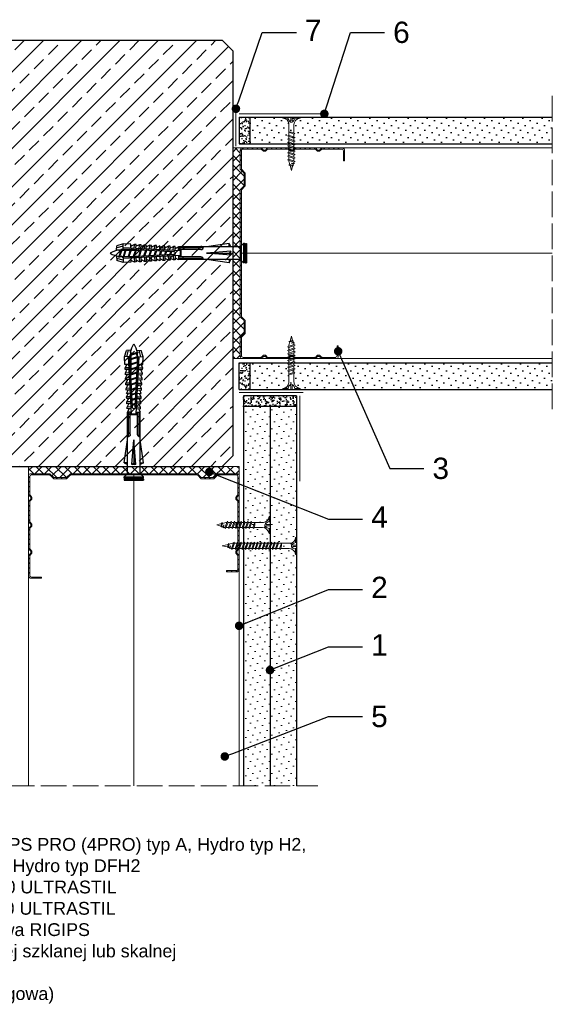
# Model space of a CAD drawing. Header units: millimetres. Extents: x 1245 to 3300, y 237 to 1534.
# Tile 16 of 16: x 3050 to 3300, y 1072 to 1534. Entities that reach past the tile are written whole.
import ezdxf
from ezdxf import colors
from ezdxf.entities.mleader import LeaderData, LeaderLine
from ezdxf.math import Vec2, Vec3

# ---------------------------------------------------------------- set-up
doc = ezdxf.new("R2010")
doc.units = ezdxf.units.MM
doc.linetypes.add('ACAD_ISO02W100', pattern=[15, 12, -3])
for name, color, linetype, lineweight in [('_ISOVER WELNA', 7, 'BATTING', 9), ('_RIGIPS AKCESORIA', 7, 'Continuous', 18), ('_RIGIPS G-K', 7, 'Continuous', 25), ('_RIGIPS PROFIL', 7, 'Continuous', 18), ('KRESKOWANIE', 7, 'Continuous', 9), ('OPISY', 7, 'Continuous', 9), ('PRZERYWANA', 7, 'ACAD_ISO02W100', 9)]:
    doc.layers.add(name, color=color, linetype=linetype, lineweight=lineweight)
doc.styles.get("Standard").update_dxf_attribs({"font": 'arial.ttf'})
doc.linetypes.add('BATTING', pattern='A,0.00254,-2.54,[134,ltypeshp.shx,S=2.54,R=0,X=-2.54,Y=0],-5.08,[134,ltypeshp.shx,S=2.54,R=180,X=2.54,Y=0],-2.54', length=10.16254)
pattern_1 = [(315, (5145.5577, 600), (-1.122532, -3.367596), [0, -3.175])]

# ---------------------------------------------------------------- blocks, each defined once
blk = doc.blocks.new('TN 25')
at = {"layer": '_RIGIPS AKCESORIA'}
for p, q in [((0, -0.84), (0, 7.16)), ((0, 7.16), (0.46, 7.16)), ((0.46, 4.78), (0, 4.78)), ((0.46, 7.16), (0.46, 4.78)), ((8.47, 4.46), (8.79, 5)), ((8.79, 5), (9.93, 2.01)), ((10.1, 4.46), (10.41, 5)), ((10.41, 5), (11.56, 2.01)), ((11.67, 4.46), (11.99, 5)), ((11.99, 5), (13.14, 2.01)), ((13.21, 4.46), (13.52, 5)), ((13.52, 5), (14.67, 2.01)), ((14.8, 4.46), (15.12, 5)), ((15.12, 5), (16.26, 2.01)), ((16.42, 4.46), (16.73, 5)), ((16.73, 5), (17.88, 2.01)), ((17.99, 4.46), (18.31, 5)), ((18.31, 5), (19.45, 2.01)), ((19.68, 4.46), (20, 5)), ((20, 5), (21.14, 2.01)), ((0, 3.5), (1.77, 3.5)), ((0, 2.83), (1.77, 2.83)), ((0.46, 1.64), (0, 1.64)), ((0.46, -0.84), (0.46, 1.64)), ((1.77, 3.5), (1.77, 4.2)), ((1.77, 2.83), (1.77, 2.18)), ((3.02, 4.46), (8.47, 4.46)), ((7.49, 2.01), (3.55, 2.01)), ((7.12, 4.46), (7.12, 3.18)), ((8.03, 2.01), (7.12, 4.46)), ((7.12, 3.18), (7.65, 1.53)), ((7.65, 1.53), (8.03, 2.01)), ((9.41, 2.01), (8.03, 2.01)), ((9.61, 1.51), (8.47, 4.46)), ((9, 4.46), (10.1, 4.46)), ((9.93, 2.01), (9.61, 1.51)), ((11.04, 2.01), (9.93, 2.01)), ((11.23, 1.51), (10.1, 4.46)), ((10.62, 4.46), (11.67, 4.46)), ((11.56, 2.01), (11.23, 1.51)), ((12.61, 2.01), (11.56, 2.01)), ((12.81, 1.51), (11.67, 4.46)), ((12.2, 4.46), (13.21, 4.46)), ((13.14, 2.01), (12.81, 1.51)), ((14.15, 2.01), (13.14, 2.01)), ((14.34, 1.51), (13.21, 4.46)), ((13.73, 4.46), (14.8, 4.46)), ((14.67, 2.01), (14.34, 1.51)), ((15.74, 2.01), (14.67, 2.01)), ((15.94, 1.51), (14.8, 4.46)), ((15.33, 4.46), (16.42, 4.46)), ((16.26, 2.01), (15.94, 1.51)), ((17.36, 2.01), (16.26, 2.01)), ((17.55, 1.51), (16.42, 4.46)), ((16.94, 4.46), (17.99, 4.46)), ((17.88, 2.01), (17.55, 1.51)), ((18.93, 2.01), (17.88, 2.01)), ((19.13, 1.51), (17.99, 4.46)), ((18.52, 4.46), (19.68, 4.46)), ((19.45, 2.01), (19.13, 1.51)), ((19.45, 2.01), (20.62, 2.01)), ((20.82, 1.51), (19.68, 4.46)), ((20.21, 4.46), (20.7, 4.46)), ((20.7, 4.46), (22.28, 3.98)), ((21.14, 2.01), (20.82, 1.51)), ((21.14, 2.01), (21.81, 2.12)), ((21.85, 1.83), (21.67, 3.28)), ((21.67, 3.28), (22.14, 2.4)), ((22.14, 2.4), (21.85, 1.83)), ((22.7, 2.36), (22.14, 2.4)), ((22.28, 3.98), (22.56, 4.37)), ((22.7, 2.36), (22.28, 3.98)), ((22.56, 4.37), (23.03, 2.71)), ((23.03, 2.71), (22.7, 2.36)), ((22.71, 3.85), (25, 3.24)), ((25, 3.24), (23.03, 2.71)), ((0, -0.84), (0.46, -0.84))]:
    blk.add_line(p, q, dxfattribs=at)
for centre, major_axis, ratio, start_param, end_param in [((3.09, 7.67), (0.17, 3.2), 0.826134, 1.773653, 3.180586), ((-0.04, 0.9), (0, 3.93), 0.848176, -0.720942, -0.151112), ((3.37, -1.57), (0.28, 3.57), 0.832181, 0.035984, 1.430787), ((-2.73, 15.91), (0, 14.76), 0.848176, 3.399396, 3.475072), ((0.59, 4.62), (0, 2.81), 0.848176, 3.475072, 3.862535), ((1.66, 3.18), (0, 0.895), 0.848176, -1.552777, -0.720942), ((1.66, 3.18), (0, 0.895), 0.848176, 3.862535, 4.730408)]:
    blk.add_ellipse(centre, major_axis=major_axis, ratio=ratio, start_param=start_param, end_param=end_param, dxfattribs=at)
blk = doc.blocks.new('CW 100 ULTRASTIL')
h = blk.add_hatch()
h.set_pattern_fill('ANSI31', color=256, scale=0.5, style=0)
h.paths.add_polyline_path([(179.46, 109.85, -0.198912), (179.6, 110.2), (181.11, 111.71, 0.198912), (181.26, 112.06), (181.26, 117.65, 0.198912), (181.11, 118), (179.6, 119.51, -0.198912), (179.46, 119.86), (179.46, 128.31, -0.414214), (180.26, 129.11), (188.58, 129.11, -0.198912), (188.93, 128.96), (189.64, 128.25, 0.198912), (189.99, 128.11), (190.58, 128.11, 0.198912), (190.93, 128.25), (191.64, 128.96, -0.198912), (191.99, 129.11), (201.28, 129.11, -0.198912), (201.63, 128.96), (202.34, 128.25, 0.198912), (202.69, 128.11), (203.28, 128.11, 0.198912), (203.63, 128.25), (204.34, 128.96, -0.198912), (204.69, 129.11), (213.98, 129.11, -0.198912), (214.33, 128.96), (215.04, 128.25, 0.198912), (215.39, 128.11), (215.98, 128.11, 0.198912), (216.33, 128.25), (217.04, 128.96, -0.198912), (217.39, 129.11), (226.56, 129.11, -0.414214), (227.36, 128.31), (227.36, 123.66), (227.91, 123.66), (227.91, 128.86, 0.414214), (227.11, 129.66), (217.39, 129.66, 0.198912), (217.04, 129.51), (216.33, 128.8, -0.198912), (215.98, 128.66), (215.39, 128.66, -0.198912), (215.04, 128.8), (214.33, 129.51, 0.198912), (213.98, 129.66), (204.69, 129.66, 0.198912), (204.34, 129.51), (203.63, 128.8, -0.198912), (203.28, 128.66), (202.69, 128.66, -0.198912), (202.34, 128.8), (201.63, 129.51, 0.198912), (201.28, 129.66), (191.99, 129.66, 0.198912), (191.64, 129.51), (190.93, 128.8, -0.198912), (190.58, 128.66), (189.99, 128.66, -0.198912), (189.64, 128.8), (188.93, 129.51, 0.198912), (188.58, 129.66), (179.71, 129.66, 0.414214), (178.91, 128.86), (178.91, 119.86, 0.198912), (179.05, 119.51), (180.56, 118, -0.198912), (180.71, 117.65), (180.71, 112.06, -0.198912), (180.56, 111.71), (179.05, 110.2, 0.198912), (178.91, 109.85), (178.91, 50.66, 0.198912), (179.05, 50.31), (180.56, 48.8, -0.198912), (180.71, 48.45), (180.71, 42.86, -0.198912), (180.56, 42.51), (179.05, 41, 0.198912), (178.91, 40.65), (178.91, 31.66, 0.414214), (179.71, 30.86), (188.58, 30.86, 0.198912), (188.93, 31), (189.64, 31.71, -0.198912), (189.99, 31.86), (190.58, 31.86, -0.198912), (190.93, 31.71), (191.64, 31, 0.198912), (191.99, 30.86), (201.28, 30.86, 0.198912), (201.63, 31), (202.34, 31.71, -0.198912), (202.69, 31.86), (203.28, 31.86, -0.198912), (203.63, 31.71), (204.34, 31, 0.198912), (204.69, 30.86), (213.98, 30.86, 0.198912), (214.33, 31), (215.04, 31.71, -0.198912), (215.39, 31.86), (215.98, 31.86, -0.198912), (216.33, 31.71), (217.04, 31, 0.198912), (217.39, 30.86), (224.11, 30.86, 0.414214), (224.91, 31.66), (224.91, 36.86), (224.36, 36.86), (224.36, 32.21, -0.414214), (223.56, 31.41), (217.39, 31.41, -0.198912), (217.04, 31.55), (216.33, 32.26, 0.198912), (215.98, 32.41), (215.39, 32.41, 0.198912), (215.04, 32.26), (214.33, 31.55, -0.198912), (213.98, 31.41), (204.69, 31.41, -0.198912), (204.34, 31.55), (203.63, 32.26, 0.198912), (203.28, 32.41), (202.69, 32.41, 0.198912), (202.34, 32.26), (201.63, 31.55, -0.198912), (201.28, 31.41), (191.99, 31.41, -0.198912), (191.64, 31.55), (190.93, 32.26, 0.198912), (190.58, 32.41), (189.99, 32.41, 0.198912), (189.64, 32.26), (188.93, 31.55, -0.198912), (188.58, 31.41), (180.26, 31.41, -0.414214), (179.46, 32.21), (179.46, 40.65, -0.198912), (179.6, 41), (181.11, 42.51, 0.198912), (181.26, 42.86), (181.26, 48.45, 0.198912), (181.11, 48.8), (179.6, 50.31, -0.198912), (179.46, 50.66)])
at = {"layer": '_RIGIPS PROFIL'}
for p, q in [((188.58, 129.66), (179.71, 129.66)), ((188.93, 129.51), (189.64, 128.8)), ((191.64, 129.51), (190.93, 128.8)), ((201.28, 129.66), (191.99, 129.66)), ((201.63, 129.51), (202.34, 128.8)), ((204.34, 129.51), (203.63, 128.8)), ((204.69, 129.66), (213.98, 129.66)), ((214.33, 129.51), (215.04, 128.8)), ((217.04, 129.51), (216.33, 128.8)), ((227.11, 129.66), (217.39, 129.66)), ((178.91, 128.86), (178.91, 119.86)), ((179.46, 128.31), (179.46, 119.86)), ((188.58, 129.11), (180.26, 129.11)), ((188.93, 128.96), (189.64, 128.25)), ((190.58, 128.66), (189.99, 128.66)), ((190.58, 128.11), (189.99, 128.11)), ((191.64, 128.96), (190.93, 128.25)), ((201.28, 129.11), (191.99, 129.11)), ((201.63, 128.96), (202.34, 128.25)), ((203.28, 128.66), (202.69, 128.66)), ((203.28, 128.11), (202.69, 128.11)), ((204.34, 128.96), (203.63, 128.25)), ((204.69, 129.11), (213.98, 129.11)), ((214.33, 128.96), (215.04, 128.25)), ((215.98, 128.66), (215.39, 128.66)), ((215.98, 128.11), (215.39, 128.11)), ((217.04, 128.96), (216.33, 128.25)), ((226.56, 129.11), (217.39, 129.11)), ((227.36, 123.66), (227.36, 128.31)), ((227.91, 123.66), (227.91, 128.86)), ((227.36, 123.66), (227.91, 123.66)), ((180.56, 118), (179.05, 119.51)), ((181.11, 118), (179.6, 119.51)), ((180.71, 117.65), (180.71, 112.06)), ((181.26, 117.65), (181.26, 112.06)), ((180.56, 111.71), (179.05, 110.2)), ((181.11, 111.71), (179.6, 110.2)), ((178.91, 109.85), (178.91, 50.66)), ((179.46, 109.85), (179.46, 50.66)), ((180.56, 48.8), (179.05, 50.31)), ((181.11, 48.8), (179.6, 50.31)), ((180.71, 42.86), (180.71, 48.45)), ((181.26, 42.86), (181.26, 48.45)), ((180.56, 42.51), (179.05, 41)), ((181.11, 42.51), (179.6, 41)), ((178.91, 31.66), (178.91, 40.65)), ((179.46, 32.21), (179.46, 40.65)), ((190.58, 32.41), (189.99, 32.41)), ((203.28, 32.41), (202.69, 32.41)), ((215.98, 32.41), (215.39, 32.41)), ((224.36, 36.86), (224.36, 32.21)), ((224.36, 36.86), (224.91, 36.86)), ((224.91, 36.86), (224.91, 31.66)), ((188.58, 30.86), (179.71, 30.86)), ((188.58, 31.41), (180.26, 31.41)), ((188.93, 31.55), (189.64, 32.26)), ((188.93, 31), (189.64, 31.71)), ((190.58, 31.86), (189.99, 31.86)), ((191.64, 31.55), (190.93, 32.26)), ((191.64, 31), (190.93, 31.71)), ((201.28, 31.41), (191.99, 31.41)), ((201.28, 30.86), (191.99, 30.86)), ((201.63, 31.55), (202.34, 32.26)), ((201.63, 31), (202.34, 31.71)), ((203.28, 31.86), (202.69, 31.86)), ((204.34, 31.55), (203.63, 32.26)), ((204.34, 31), (203.63, 31.71)), ((204.69, 31.41), (213.98, 31.41)), ((204.69, 30.86), (213.98, 30.86)), ((214.33, 31.55), (215.04, 32.26)), ((214.33, 31), (215.04, 31.71)), ((215.98, 31.86), (215.39, 31.86)), ((217.04, 31.55), (216.33, 32.26)), ((217.04, 31), (216.33, 31.71)), ((223.56, 31.41), (217.39, 31.41)), ((224.11, 30.86), (217.39, 30.86))]:
    blk.add_line(p, q, dxfattribs=at)
for centre, radius, start, end in [((179.71, 128.86), 0.8, 90, 180), ((188.58, 129.16), 0.5, 45, 90), ((191.99, 129.16), 0.5, 90, 135), ((201.28, 129.16), 0.5, 45, 90), ((204.69, 129.16), 0.5, 90, 135), ((213.98, 129.16), 0.5, 45, 90), ((217.39, 129.16), 0.5, 90, 135), ((227.11, 128.86), 0.8, 0, 90), ((180.26, 128.31), 0.8, 90, 180), ((188.58, 128.61), 0.5, 45, 90), ((189.99, 129.16), 0.5, 225, 270), ((189.99, 128.61), 0.5, 225, 270), ((190.58, 129.16), 0.5, 270, 315), ((190.58, 128.61), 0.5, 270, 315), ((191.99, 128.61), 0.5, 90, 135), ((201.28, 128.61), 0.5, 45, 90), ((202.69, 129.16), 0.5, 225, 270), ((202.69, 128.61), 0.5, 225, 270), ((203.28, 129.16), 0.5, 270, 315), ((203.28, 128.61), 0.5, 270, 315), ((204.69, 128.61), 0.5, 90, 135), ((213.98, 128.61), 0.5, 45, 90), ((215.39, 129.16), 0.5, 225, 270), ((215.39, 128.61), 0.5, 225, 270), ((215.98, 129.16), 0.5, 270, 315), ((215.98, 128.61), 0.5, 270, 315), ((217.39, 128.61), 0.5, 90, 135), ((226.56, 128.31), 0.8, 0, 90), ((179.41, 119.86), 0.5, 180, 225), ((179.96, 119.86), 0.5, 180, 225), ((180.21, 117.65), 0.5, 0, 45), ((180.76, 117.65), 0.5, 0, 45), ((180.21, 112.06), 0.5, 315, 0), ((180.76, 112.06), 0.5, 315, 0), ((179.41, 109.85), 0.5, 135, 180), ((179.96, 109.85), 0.5, 135, 180), ((179.41, 50.66), 0.5, 180, 225), ((179.96, 50.66), 0.5, 180, 225), ((180.21, 48.45), 0.5, 0, 45), ((180.76, 48.45), 0.5, 0, 45), ((180.21, 42.86), 0.5, 315, 0), ((180.76, 42.86), 0.5, 315, 0), ((179.41, 40.65), 0.5, 135, 180), ((179.96, 40.65), 0.5, 135, 180), ((189.99, 31.91), 0.5, 90, 135), ((190.58, 31.91), 0.5, 45, 90), ((202.69, 31.91), 0.5, 90, 135), ((203.28, 31.91), 0.5, 45, 90), ((215.39, 31.91), 0.5, 90, 135), ((215.98, 31.91), 0.5, 45, 90), ((179.71, 31.66), 0.8, 180, 270), ((180.26, 32.21), 0.8, 180, 270), ((188.58, 31.91), 0.5, 270, 315), ((188.58, 31.36), 0.5, 270, 315), ((189.99, 31.36), 0.5, 90, 135), ((190.58, 31.36), 0.5, 45, 90), ((191.99, 31.91), 0.5, 225, 270), ((191.99, 31.36), 0.5, 225, 270), ((201.28, 31.91), 0.5, 270, 315), ((201.28, 31.36), 0.5, 270, 315), ((202.69, 31.36), 0.5, 90, 135), ((203.28, 31.36), 0.5, 45, 90), ((204.69, 31.91), 0.5, 225, 270), ((204.69, 31.36), 0.5, 225, 270), ((213.98, 31.91), 0.5, 270, 315), ((213.98, 31.36), 0.5, 270, 315), ((215.39, 31.36), 0.5, 90, 135), ((215.98, 31.36), 0.5, 45, 90), ((217.39, 31.91), 0.5, 225, 270), ((217.39, 31.36), 0.5, 225, 270), ((223.56, 32.21), 0.8, 270, 0), ((224.11, 31.66), 0.8, 270, 0)]:
    blk.add_arc(centre, radius, start, end, dxfattribs=at)
blk = doc.blocks.new('kolek rozprezny komplet 60')
for p, q in [((390.66, 217.01), (390.76, 218.91)), ((393.75, 218.75), (390.71, 217.96)), ((393.81, 219.85), (390.76, 218.91)), ((392.67, 216.95), (393.04, 217.45)), ((393.07, 216.95), (393.04, 217.45)), ((393.68, 217.35), (393.81, 219.85)), ((417.38, 216.11), (393.68, 217.35)), ((420.47, 216.55), (393.71, 217.95)), ((397.41, 219.66), (393.81, 219.85)), ((394.67, 216.95), (394.92, 217.29)), ((395.07, 216.95), (395.05, 217.28)), ((397.07, 216.95), (397.23, 217.17)), ((397.31, 217.76), (397.41, 219.66)), ((397.67, 217.14), (397.71, 217.74)), ((399, 219.58), (397.82, 218.98)), ((398.47, 217.1), (398.5, 217.7)), ((398.9, 217.68), (399, 219.58)), ((399.8, 219.54), (399, 219.58)), ((399.7, 217.64), (399.8, 219.54)), ((400.07, 217.02), (400.1, 217.62)), ((401.4, 219.45), (400.22, 218.85)), ((400.87, 216.98), (400.9, 217.58)), ((401.3, 217.56), (401.4, 219.45)), ((402.2, 219.41), (401.4, 219.45)), ((402.1, 217.51), (402.2, 219.41)), ((402.47, 216.89), (402.5, 217.49)), ((403.8, 219.33), (402.61, 218.72)), ((403.27, 216.85), (403.3, 217.45)), ((403.7, 217.43), (403.8, 219.33)), ((404.6, 219.29), (403.8, 219.33)), ((404.5, 217.39), (404.6, 219.29)), ((404.86, 216.77), (404.9, 217.37)), ((406.19, 219.2), (405.01, 218.6)), ((405.66, 216.73), (405.69, 217.32)), ((406.09, 217.3), (406.19, 219.2)), ((406.99, 219.16), (406.19, 219.2)), ((406.89, 217.26), (406.99, 219.16)), ((407.26, 216.64), (407.29, 217.24)), ((408.59, 219.08), (407.41, 218.47)), ((408.06, 216.6), (408.09, 217.2)), ((408.49, 217.18), (408.59, 219.08)), ((409.39, 219.03), (408.59, 219.08)), ((409.29, 217.14), (409.39, 219.03)), ((410.99, 218.95), (409.8, 218.35)), ((410.89, 217.05), (410.99, 218.95)), ((412.59, 218.87), (411.4, 218.26)), ((412.49, 216.97), (412.59, 218.87)), ((413.38, 218.82), (412.59, 218.87)), ((413.28, 216.93), (413.38, 218.82)), ((414.98, 218.74), (413.8, 218.14)), ((414.88, 216.84), (414.98, 218.74)), ((415.78, 218.7), (414.98, 218.74)), ((415.68, 216.8), (415.78, 218.7)), ((417.38, 218.62), (416.2, 218.01)), ((417.28, 216.72), (417.38, 218.62)), ((418.18, 218.57), (417.38, 218.62)), ((418.08, 216.68), (418.18, 218.57)), ((419.78, 218.49), (418.59, 217.89)), ((419.68, 216.59), (419.78, 218.49)), ((431.37, 217.95), (419.75, 217.95)), ((448.67, 218.45), (419.77, 218.45)), ((443.47, 219.95), (432.8, 218.45)), ((443.47, 218.45), (443.47, 219.95)), ((443.47, 219.95), (444.34, 218.45)), ((450.17, 219.95), (448.67, 218.45)), ((448.67, 218.45), (448.67, 212.45)), ((450.17, 219.95), (450.17, 210.95)), ((450.67, 219.95), (450.17, 219.95)), ((450.67, 219.95), (450.67, 210.95)), ((450.67, 219.35), (451.17, 219.95)), ((451.17, 219.95), (451.67, 219.95)), ((451.17, 219.95), (451.17, 210.95)), ((451.67, 219.95), (451.67, 210.95)), ((393.15, 216.88), (390.66, 217.01)), ((393.15, 214.02), (390.66, 213.89)), ((390.66, 213.89), (390.76, 211.99)), ((393.75, 212.15), (390.71, 212.94)), ((391.67, 216.95), (392.67, 216.95)), ((392.67, 216.95), (391.67, 213.95)), ((391.67, 213.95), (391.71, 213.45)), ((391.71, 213.45), (392.07, 213.95)), ((392.67, 216.95), (392.07, 213.95)), ((393.07, 216.95), (392.07, 213.95)), ((392.07, 213.95), (393.67, 213.95)), ((393.07, 216.95), (394.67, 216.95)), ((394.67, 216.95), (393.67, 213.95)), ((393.67, 213.95), (393.7, 213.55)), ((417.38, 214.79), (393.68, 213.55)), ((393.68, 213.55), (393.81, 211.05)), ((420.47, 214.35), (393.71, 212.95)), ((393.78, 213.55), (394.07, 213.95)), ((394.67, 216.95), (394.07, 213.95)), ((395.07, 216.95), (394.07, 213.95)), ((394.07, 213.95), (396.07, 213.95)), ((395.07, 216.95), (397.07, 216.95)), ((397.07, 216.95), (396.07, 213.95)), ((396.07, 213.95), (396.09, 213.67)), ((396.28, 213.68), (396.47, 213.95)), ((397.07, 216.95), (396.47, 213.95)), ((397.47, 216.95), (396.47, 213.95)), ((396.47, 213.95), (398.47, 213.95)), ((397.31, 213.14), (397.41, 211.24)), ((397.47, 216.95), (397.46, 217.16)), ((397.47, 216.95), (399.47, 216.95)), ((397.67, 213.76), (397.71, 213.16)), ((399.47, 216.95), (398.47, 213.95)), ((398.47, 213.95), (398.48, 213.8)), ((398.47, 213.8), (398.5, 213.2)), ((398.77, 213.81), (398.87, 213.95)), ((399.47, 216.95), (398.87, 213.95)), ((399.87, 216.95), (398.87, 213.95)), ((398.87, 213.95), (400.87, 213.95)), ((398.9, 213.22), (399, 211.32)), ((399.47, 216.95), (399.55, 217.05)), ((399.7, 213.26), (399.8, 211.36)), ((399.87, 216.95), (399.87, 217.03)), ((399.87, 216.95), (401.38, 216.95)), ((400.07, 213.88), (400.1, 213.28)), ((401.87, 216.92), (400.87, 213.95)), ((400.87, 213.95), (400.88, 213.92)), ((400.87, 213.92), (400.9, 213.32)), ((401.87, 216.92), (401.27, 213.95)), ((402.26, 216.9), (401.27, 213.95)), ((401.27, 213.95), (401.38, 213.95)), ((401.27, 213.94), (401.27, 213.95)), ((401.3, 213.35), (401.4, 211.45)), ((402.1, 213.39), (402.2, 211.49)), ((402.47, 214.01), (402.5, 213.41)), ((403.27, 214.05), (403.3, 213.45)), ((404.22, 216.8), (403.31, 214.05)), ((404.24, 216.8), (403.7, 214.07)), ((403.7, 213.47), (403.8, 211.57)), ((404.62, 216.78), (403.72, 214.07)), ((404.5, 213.51), (404.6, 211.62)), ((404.86, 214.13), (404.9, 213.53)), ((405.66, 214.17), (405.69, 213.58)), ((406.58, 216.68), (405.75, 214.18)), ((406.09, 213.6), (406.19, 211.7)), ((406.62, 216.68), (406.12, 214.2)), ((406.98, 216.66), (406.16, 214.2)), ((406.89, 213.64), (406.99, 211.74)), ((407.26, 214.26), (407.29, 213.66)), ((408.06, 214.3), (408.09, 213.7)), ((408.94, 216.55), (408.19, 214.31)), ((408.49, 213.72), (408.59, 211.82)), ((408.99, 216.55), (408.55, 214.33)), ((409.34, 216.53), (408.6, 214.33)), ((409.29, 213.76), (409.39, 211.87)), ((409.66, 216.52), (409.69, 217.12)), ((409.66, 214.38), (409.69, 213.79)), ((410.99, 211.95), (409.8, 212.55)), ((410.46, 216.47), (410.49, 217.07)), ((410.46, 214.43), (410.49, 213.83)), ((411.3, 216.43), (410.64, 214.44)), ((410.89, 213.85), (410.99, 211.95)), ((411.37, 216.43), (410.98, 214.45)), ((411.69, 216.41), (411.04, 214.46)), ((412.59, 212.03), (411.4, 212.64)), ((412.05, 216.39), (412.09, 216.99)), ((412.05, 214.51), (412.09, 213.91)), ((412.49, 213.93), (412.59, 212.03)), ((412.85, 216.35), (412.89, 216.95)), ((412.85, 214.55), (412.89, 213.95)), ((413.66, 216.31), (413.08, 214.56)), ((413.28, 213.97), (413.38, 212.08)), ((413.75, 216.3), (413.4, 214.58)), ((414.05, 216.29), (413.49, 214.58)), ((414.98, 212.16), (413.8, 212.76)), ((414.45, 216.27), (414.48, 216.86)), ((414.45, 214.64), (414.48, 214.04)), ((414.88, 214.06), (414.98, 212.16)), ((415.25, 216.22), (415.28, 216.82)), ((415.25, 214.68), (415.28, 214.08)), ((416.02, 216.18), (415.52, 214.69)), ((415.68, 214.1), (415.78, 212.2)), ((416.12, 216.18), (415.83, 214.71)), ((416.41, 216.16), (415.93, 214.71)), ((417.38, 212.29), (416.2, 212.89)), ((417.28, 214.18), (417.38, 212.29)), ((418.22, 215.58), (418.01, 214.95)), ((418.08, 214.22), (418.18, 212.33)), ((419.78, 212.41), (418.59, 213.01)), ((419.68, 214.31), (419.78, 212.41)), ((430.17, 217.15), (419.71, 217.15)), ((430.17, 213.75), (419.71, 213.75)), ((431.37, 212.95), (419.75, 212.95)), ((420.47, 217.15), (420.47, 213.75)), ((420.67, 217.15), (420.67, 213.75)), ((420.87, 217.15), (420.87, 213.75)), ((444.34, 216.37), (432.8, 215.45)), ((432.8, 215.45), (443.47, 215.45)), ((444.34, 214.53), (432.8, 215.45)), ((444.34, 216.37), (443.47, 215.45)), ((444.34, 214.53), (443.47, 215.45)), ((444.34, 214.53), (444.34, 216.37)), ((448.67, 216.95), (448.67, 213.95)), ((393.81, 211.05), (390.76, 211.99)), ((397.41, 211.24), (393.81, 211.05)), ((399, 211.32), (397.82, 211.93)), ((399.8, 211.36), (399, 211.32)), ((401.4, 211.45), (400.22, 212.05)), ((402.2, 211.49), (401.4, 211.45)), ((403.8, 211.57), (402.61, 212.18)), ((404.6, 211.62), (403.8, 211.57)), ((406.19, 211.7), (405.01, 212.3)), ((406.99, 211.74), (406.19, 211.7)), ((408.59, 211.82), (407.41, 212.43)), ((409.39, 211.87), (408.59, 211.82)), ((413.38, 212.08), (412.59, 212.03)), ((415.78, 212.2), (414.98, 212.16)), ((418.18, 212.33), (417.38, 212.29)), ((448.67, 212.45), (419.77, 212.45)), ((443.47, 210.95), (432.8, 212.45)), ((443.47, 212.45), (443.47, 210.95)), ((443.47, 210.95), (444.34, 212.45)), ((450.17, 210.95), (448.67, 212.45)), ((450.67, 210.95), (450.17, 210.95)), ((450.67, 211.55), (451.17, 210.95)), ((451.17, 210.95), (451.67, 210.95))]:
    blk.add_line(p, q)
for centre, radius, start, end in [((393.65, 216.85), 0.5, 87, 177), ((397.68, 219.24), 0.3, 177, 297), ((400.08, 219.12), 0.3, 177, 297), ((402.48, 218.99), 0.3, 177, 297), ((404.87, 218.87), 0.3, 177, 297), ((407.27, 218.74), 0.3, 177, 297), ((409.67, 218.61), 0.3, 177, 297), ((411.27, 218.53), 0.3, 177, 297), ((413.66, 218.41), 0.3, 177, 297), ((416.06, 218.28), 0.3, 177, 297), ((418.46, 218.15), 0.3, 177, 297), ((422.67, 216.95), 1, 90, 168.463), ((430.17, 218.45), 1.3, 270, 0), ((393.41, 206.24), 10.85, 99.2038, 121.9083), ((393.41, 224.66), 10.85, 238.0917, 260.7962), ((393.65, 214.05), 0.5, 183, 273), ((409.67, 212.29), 0.3, 63, 183), ((411.27, 212.37), 0.3, 63, 183), ((413.66, 212.5), 0.3, 63, 183), ((416.06, 212.62), 0.3, 63, 183), ((417.55, 215.45), 0.682, 255.8604, 104.1386), ((418.46, 212.75), 0.3, 63, 183), ((422.67, 213.95), 1, 191.537, 270), ((430.17, 212.45), 1.3, 0, 90), ((397.68, 211.66), 0.3, 63, 183), ((400.08, 211.78), 0.3, 63, 183), ((402.48, 211.91), 0.3, 63, 183), ((404.87, 212.03), 0.3, 63, 183), ((407.27, 212.16), 0.3, 63, 183)]:
    blk.add_arc(centre, radius, start, end)
blk = doc.blocks.new('TN 35')
at = {"layer": '_RIGIPS AKCESORIA'}
for p, q in [((0, -0.84), (0, 7.16)), ((0, 7.16), (0.46, 7.16)), ((0.46, 4.78), (0, 4.78)), ((0.46, 7.16), (0.46, 4.78)), ((8.47, 4.46), (8.79, 5)), ((8.79, 5), (9.93, 2.01)), ((10.1, 4.46), (10.41, 5)), ((10.41, 5), (11.56, 2.01)), ((11.67, 4.46), (11.99, 5)), ((11.99, 5), (13.14, 2.01)), ((13.21, 4.46), (13.52, 5)), ((13.52, 5), (14.67, 2.01)), ((14.8, 4.46), (15.12, 5)), ((15.12, 5), (16.26, 2.01)), ((16.42, 4.46), (16.73, 5)), ((16.73, 5), (17.88, 2.01)), ((17.99, 4.46), (18.31, 5)), ((18.31, 5), (19.45, 2.01)), ((19.57, 4.46), (19.88, 5)), ((19.88, 5), (21.03, 2.01)), ((21.14, 4.46), (21.46, 5)), ((21.46, 5), (22.6, 2.01)), ((22.72, 4.46), (23.03, 5)), ((23.03, 5), (24.18, 2.01)), ((24.29, 4.46), (24.61, 5)), ((24.61, 5), (25.75, 2.01)), ((25.87, 4.46), (26.18, 5)), ((26.18, 5), (27.33, 2.01)), ((27.44, 4.46), (27.76, 5)), ((27.76, 5), (28.9, 2.01)), ((29.13, 4.46), (29.45, 5)), ((29.45, 5), (30.59, 2.01)), ((0, 3.5), (1.77, 3.5)), ((0, 2.83), (1.77, 2.83)), ((0.46, 1.64), (0, 1.64)), ((0.46, -0.84), (0.46, 1.64)), ((1.77, 3.5), (1.77, 4.2)), ((1.77, 2.83), (1.77, 2.18)), ((3.02, 4.46), (8.47, 4.46)), ((7.49, 2.01), (3.55, 2.01)), ((7.12, 4.46), (7.12, 3.18)), ((8.03, 2.01), (7.12, 4.46)), ((7.12, 3.18), (7.65, 1.53)), ((7.65, 1.53), (8.03, 2.01)), ((9.41, 2.01), (8.03, 2.01)), ((9.61, 1.51), (8.47, 4.46)), ((9, 4.46), (10.1, 4.46)), ((9.93, 2.01), (9.61, 1.51)), ((11.04, 2.01), (9.93, 2.01)), ((11.23, 1.51), (10.1, 4.46)), ((10.62, 4.46), (11.67, 4.46)), ((11.56, 2.01), (11.23, 1.51)), ((12.61, 2.01), (11.56, 2.01)), ((12.81, 1.51), (11.67, 4.46)), ((12.2, 4.46), (13.21, 4.46)), ((13.14, 2.01), (12.81, 1.51)), ((14.15, 2.01), (13.14, 2.01)), ((14.34, 1.51), (13.21, 4.46)), ((13.73, 4.46), (14.8, 4.46)), ((14.67, 2.01), (14.34, 1.51)), ((15.74, 2.01), (14.67, 2.01)), ((15.94, 1.51), (14.8, 4.46)), ((15.33, 4.46), (16.42, 4.46)), ((16.26, 2.01), (15.94, 1.51)), ((17.36, 2.01), (16.26, 2.01)), ((17.55, 1.51), (16.42, 4.46)), ((16.94, 4.46), (17.99, 4.46)), ((17.88, 2.01), (17.55, 1.51)), ((18.93, 2.01), (17.84, 2.01)), ((19.13, 1.51), (17.99, 4.46)), ((18.52, 4.46), (19.57, 4.46)), ((19.45, 2.01), (19.13, 1.51)), ((20.51, 2.01), (19.41, 2.01)), ((20.7, 1.51), (19.57, 4.46)), ((20.09, 4.46), (21.14, 4.46)), ((21.03, 2.01), (20.7, 1.51)), ((22.08, 2.01), (20.99, 2.01)), ((22.28, 1.51), (21.14, 4.46)), ((21.67, 4.46), (22.72, 4.46)), ((22.6, 2.01), (22.28, 1.51)), ((23.66, 2.01), (22.56, 2.01)), ((23.85, 1.51), (22.72, 4.46)), ((23.24, 4.46), (24.29, 4.46)), ((24.18, 2.01), (23.85, 1.51)), ((25.23, 2.01), (24.14, 2.01)), ((25.43, 1.51), (24.29, 4.46)), ((24.81, 4.46), (25.87, 4.46)), ((25.75, 2.01), (25.43, 1.51)), ((26.81, 2.01), (25.71, 2.01)), ((27, 1.51), (25.87, 4.46)), ((26.39, 4.46), (27.44, 4.46)), ((27.33, 2.01), (27, 1.51)), ((28.38, 2.01), (27.33, 2.01)), ((28.58, 1.51), (27.44, 4.46)), ((27.96, 4.46), (29.13, 4.46)), ((28.9, 2.01), (28.58, 1.51)), ((28.9, 2.01), (30.07, 2.01)), ((30.27, 1.51), (29.13, 4.46)), ((29.65, 4.46), (30.15, 4.46)), ((30.15, 4.46), (31.73, 3.98)), ((30.59, 2.01), (30.27, 1.51)), ((30.59, 2.01), (31.26, 2.12)), ((31.3, 1.83), (31.12, 3.28)), ((31.12, 3.28), (31.59, 2.4)), ((31.59, 2.4), (31.3, 1.83)), ((32.15, 2.36), (31.59, 2.4)), ((31.73, 3.98), (32.01, 4.37)), ((32.15, 2.36), (31.73, 3.98)), ((32.01, 4.37), (32.48, 2.71)), ((32.48, 2.71), (32.15, 2.36)), ((32.16, 3.85), (35, 3.24)), ((35, 3.24), (32.48, 2.71)), ((0, -0.84), (0.46, -0.84))]:
    blk.add_line(p, q, dxfattribs=at)
for centre, major_axis, ratio, start_param, end_param in [((3.09, 7.67), (0.17, 3.2), 0.826134, 1.773653, 3.180586), ((-0.04, 0.9), (0, 3.93), 0.848176, -0.720942, -0.151112), ((3.37, -1.57), (0.28, 3.57), 0.832181, 0.035984, 1.430787), ((-2.73, 15.91), (0, 14.76), 0.848176, 3.399396, 3.475072), ((0.59, 4.62), (0, 2.81), 0.848176, 3.475072, 3.862535), ((1.66, 3.18), (0, 0.895), 0.848176, -1.552777, -0.720942), ((1.66, 3.18), (0, 0.895), 0.848176, 3.862535, 4.730408)]:
    blk.add_ellipse(centre, major_axis=major_axis, ratio=ratio, start_param=start_param, end_param=end_param, dxfattribs=at)
blk = doc.blocks.new('_Dot')
at = {"color": 0, "linetype": 'ByBlock', "lineweight": -2}
blk.add_line((-0.5, 0), (-1, 0), dxfattribs=at)
at = {"color": 0, "linetype": 'ByBlock', "const_width": 0.5}
blk.add_lwpolyline([(-0.25, 0, 1), (0.25, 0, 1)], format="xyb", close=True, dxfattribs=at)

msp = doc.modelspace()

# ---------------------------------------------------------------- hatches: boundary and pattern name
at = {"layer": '_RIGIPS AKCESORIA'}
h = msp.add_hatch(dxfattribs=at)
h.set_pattern_fill('ANSI37', color=256, style=0)
h.set_pattern_definition([(45, (855.151, 384.5676), (-2.245064, 2.245064), []), (135, (855.151, 384.5676), (-2.245064, -2.245064), [])])
h.paths.add_polyline_path([(3153.85, 1454.04, -0.198912), (3154, 1454.4), (3155.51, 1455.9, 0.198912), (3155.65, 1456.26), (3155.65, 1461.84, 0.198912), (3155.51, 1462.2), (3154, 1463.7, -0.198912), (3153.85, 1464.06), (3153.85, 1473.05, -0.414214), (3154.65, 1473.85), (3150.35, 1473.85), (3150.35, 1375.05), (3154.65, 1375.05, -0.414214), (3153.85, 1375.85), (3153.85, 1384.84, -0.198912), (3154, 1385.2), (3155.51, 1386.7, 0.198912), (3155.65, 1387.06), (3155.65, 1392.64, 0.198912), (3155.51, 1393), (3154, 1394.5, -0.198912), (3153.85, 1394.86)])
h = msp.add_hatch(dxfattribs=at)
h.set_pattern_fill('ANSI37', color=256, angle=90, style=0)
h.set_pattern_definition([(225, (4143.838, 3619.6547), (-2.245064, 2.245064), []), (135, (4143.838, 3619.6547), (2.245064, 2.245064), [])])
h.paths.add_polyline_path([(3074.36, 1320.95, 0.198912), (3074.01, 1320.8), (3072.5, 1319.3, -0.198912), (3072.15, 1319.15), (3066.56, 1319.15, -0.198912), (3066.21, 1319.3), (3064.7, 1320.8, 0.198912), (3064.35, 1320.95), (3055.35, 1320.95, 0.414214), (3054.55, 1320.15), (3054.55, 1324.45), (3153.35, 1324.45), (3153.35, 1320.15, 0.414214), (3152.55, 1320.95), (3143.56, 1320.95, 0.198912), (3143.21, 1320.8), (3141.7, 1319.3, -0.198912), (3141.35, 1319.15), (3135.76, 1319.15, -0.198912), (3135.41, 1319.3), (3133.9, 1320.8, 0.198912), (3133.55, 1320.95)])
at = {"layer": '_RIGIPS G-K'}
h = msp.add_hatch(dxfattribs=at)
h.set_pattern_fill('AR-SAND', color=256, scale=0.05, style=0)
h.set_pattern_definition([(37.5, (1138.8176, 385.4676), (-0.0800016, 2.4470662), [0, -1.9304, 0, -2.159, 0, -2.06375]), (7.5, (1138.8176, 385.4676), (2.2476164, 3.5841255), [0, -1.0414, 0, -1.7399, 0, -0.66675]), (327.5, (1137.2555, 385.4676), (3.9549619, 0.007186), [0, -0.635, 0, -2.286, 0, -2.9845]), (317.5, (1137.2555, 385.4676), (3.8177823, 1.1146466), [0, -0.3175, 0, -1.4986, 0, -1.7145])])
h.paths.add_polyline_path([(3158.35, 1488.35), (3153.35, 1488.35), (3153.35, 1475.85), (3158.35, 1475.85)])
h = msp.add_hatch(dxfattribs=at)
h.set_pattern_fill('DOTS', color=256, scale=2, angle=225, style=0)
h.set_pattern_definition([(225, (855.151, 385.4676), (1.122532, -3.367596), [0, -3.175])])
h.paths.add_polyline_path([(3300.35, 1475.85), (3300.35, 1488.35), (3158.35, 1488.35), (3158.35, 1475.85)])
h = msp.add_hatch(dxfattribs=at)
h.set_pattern_fill('AR-SAND', color=256, scale=0.05, style=0)
h.set_pattern_definition([(322.5, (1138.8176, 2463.4351), (-0.0800016, -2.4470662), [0, -1.9304, 0, -2.159, 0, -2.06375]), (352.5, (1138.8176, 2463.435), (2.2476164, -3.5841255), [0, -1.0414, 0, -1.7399, 0, -0.66675]), (32.5, (1137.2555, 2463.4351), (3.9549619, -0.007186), [0, -0.635, 0, -2.286, 0, -2.9845]), (42.5, (1137.2555, 2463.435), (3.8177823, -1.1146466), [0, -0.3175, 0, -1.4986, 0, -1.7145])])
h.paths.add_polyline_path([(3153.35, 1360.55), (3158.35, 1360.55), (3158.35, 1373.05), (3153.35, 1373.05)])
h = msp.add_hatch(dxfattribs=at)
h.set_pattern_fill('DOTS', color=256, scale=2, angle=225, style=0)
h.set_pattern_definition([(225, (855.151, 383.6676), (1.122532, -3.367596), [0, -3.175])])
h.paths.add_polyline_path([(3300.35, 1360.55), (3300.35, 1373.05), (3158.35, 1373.05), (3158.35, 1360.55)])
h = msp.add_hatch(dxfattribs=at)
h.set_pattern_fill('AR-SAND', color=256, scale=0.05, angle=90, style=0)
h.set_pattern_definition([(307.5, (2064.9706, 3372.0881), (2.4470662, 0.0800016), [0, -1.9304, 0, -2.159, 0, -2.06375]), (277.5, (2064.9706, 3372.088), (3.5841255, -2.2476164), [0, -1.0414, 0, -1.7399, 0, -0.66675]), (237.5, (2064.9706, 3373.6502), (0.007186, -3.9549619), [0, -0.635, 0, -2.286, 0, -2.9845]), (227.5, (2064.9706, 3373.6502), (1.1146466, -3.8177823), [0, -0.3175, 0, -1.4986, 0, -1.7145])])
h.paths.add_polyline_path([(3180.35, 1352.55), (3180.35, 1357.55), (3155.35, 1357.55), (3155.35, 1352.55)])
at = {"layer": 'KRESKOWANIE'}
h = msp.add_hatch(dxfattribs=at)
h.set_pattern_fill('ANSI33', color=256, scale=2, style=0)
h.set_pattern_definition([(45, (1555.151, 0), (-8.980256, 8.980256), []), (45, (1564.131, 0), (-8.980256, 8.980256), [6.35, -3.175])])
h.paths.add_polyline_path([(3150.35, 1519.45), (3145.35, 1524.45), (2955.35, 1524.45), (2950.35, 1519.45), (2950.35, 1329.45), (2955.35, 1324.45), (3145.35, 1324.45), (3150.35, 1329.45)])
h = msp.add_hatch(dxfattribs=at)
h.set_pattern_fill('DOTS', color=256, scale=2, angle=225, style=0)
h.set_pattern_definition(pattern_1)
h.paths.add_polyline_path([(3155.35, 1352.55), (3167.85, 1352.55), (3167.85, 1174.45), (3155.35, 1174.45)])
h = msp.add_hatch(dxfattribs=at)
h.set_pattern_fill('DOTS', color=256, scale=2, angle=225, style=0)
h.set_pattern_definition(pattern_1)
h.paths.add_polyline_path([(3167.85, 1352.55), (3180.35, 1352.55), (3180.35, 1174.45), (3167.85, 1174.45)])

# ---------------------------------------------------------------- linework, layer by layer
for p, q in [((2955.35, 1524.45), (3145.35, 1524.45)), ((3145.35, 1524.45), (3150.35, 1519.45)), ((3150.35, 1519.45), (3150.35, 1329.45)), ((3150.35, 1329.45), (3145.35, 1324.45)), ((2955.35, 1324.45), (3145.35, 1324.45))]:
    msp.add_line(p, q)
at = {"layer": '_ISOVER WELNA', "ltscale": 4.8}
for p, q in [((3300.35, 1424.45), (3154.4, 1424.45)), ((3103.95, 1174.45), (3103.95, 1320.4))]:
    msp.add_line(p, q, dxfattribs=at)
at = {"layer": '_RIGIPS AKCESORIA'}
for p, q in [((3151.85, 1474.75), (3151.85, 1492.25)), ((3153.35, 1489.85), (3193.35, 1489.85)), ((3153.35, 1359.05), (3183.35, 1359.05)), ((3181.85, 1357.55), (3181.85, 1317.55))]:
    msp.add_line(p, q, dxfattribs=at)
at = {"layer": '_RIGIPS G-K'}
for p, q in [((3153.35, 1488.35), (3300.35, 1488.35)), ((3153.35, 1488.35), (3153.35, 1475.85)), ((3158.35, 1488.35), (3158.35, 1475.85)), ((3153.35, 1475.85), (3300.35, 1475.85)), ((3153.35, 1373.05), (3300.35, 1373.05)), ((3153.35, 1360.55), (3153.35, 1373.05)), ((3158.35, 1373.05), (3158.35, 1360.55)), ((3153.35, 1360.55), (3300.35, 1360.55)), ((3155.35, 1357.55), (3155.35, 1174.45)), ((3180.35, 1357.55), (3155.35, 1357.55)), ((3180.35, 1357.55), (3180.35, 1174.45)), ((3180.35, 1352.55), (3155.35, 1352.55)), ((3167.85, 1352.55), (3167.85, 1174.45))]:
    msp.add_line(p, q, dxfattribs=at)
at = {"layer": '_RIGIPS PROFIL'}
for p, q in [((3150.35, 1473.85), (3300.35, 1473.85)), ((3150.35, 1375.05), (3300.35, 1375.05)), ((3054.55, 1324.45), (3054.55, 1174.45)), ((3153.35, 1324.45), (3153.35, 1174.45))]:
    msp.add_line(p, q, dxfattribs=at)
at = {"layer": 'KRESKOWANIE'}
msp.add_line((3153.35, 1324.45), (3145.35, 1324.45), dxfattribs=at)
at = {"layer": 'PRZERYWANA'}
for p, q in [((3300.35, 1498.35), (3300.35, 1350.55)), ((2910.35, 1174.45), (3190.35, 1174.45))]:
    msp.add_line(p, q, dxfattribs=at)

# ---------------------------------------------------------------- block references
msp.add_blockref('kolek rozprezny komplet 60', (2705.18, 1209))
at = {"xscale": -1, "rotation": 90}
msp.add_blockref('kolek rozprezny komplet 60', (3319.4, 1769.63), dxfattribs=at)
at = {"layer": '_RIGIPS AKCESORIA', "xscale": -1, "rotation": 90}
msp.add_blockref('TN 25', (3181.1, 1488.35), dxfattribs=at)
at = {"layer": '_RIGIPS AKCESORIA', "rotation": 90}
msp.add_blockref('TN 25', (3181.1, 1360.55), dxfattribs=at)
at = {"layer": '_RIGIPS AKCESORIA', "xscale": -1}
for name, p in [('TN 25', (3167.85, 1293.71)), ('TN 35', (3180.35, 1283.93))]:
    msp.add_blockref(name, p, dxfattribs=at)
at = {"layer": '_RIGIPS PROFIL'}
msp.add_blockref('CW 100 ULTRASTIL', (2974.95, 1344.19), dxfattribs=at)
at = {"layer": '_RIGIPS PROFIL', "xscale": -1, "rotation": 90}
msp.add_blockref('CW 100 ULTRASTIL', (3184.21, 1499.86), dxfattribs=at)

# ---------------------------------------------------------------- texts
at = {"insert": (2923.09, 1150.05), "char_height": 6, "width": 261.866, "attachment_point": 1}
msp.add_mtext('1. Płyta gipsowo-kartonowa RIGIPS PRO (4PRO) typ A, Hydro typ H2, Fire typ F, Fire+ typ DF lub Fire+ Hydro typ DFH2\\P2. Profil poziomy RIGIPS UW 100 ULTRASTIL\\P3. Profil pionowy RIGIPS CW 100 ULTRASTIL\\P4. Taśma uszczelniająca piankowa RIGIPS\\P5. Wypełnienie z wełny mineralnej szklanej lub skalnej\\P6. Taśma spoinowa RIGIPS\\P7. Taśma samoprzylepna (poślizgowa)', dxfattribs=at)

# ---------------------------------------------------------------- leaders
at = {"layer": 'OPISY'}
ml = msp.add_multileader_mtext('Standard', dxfattribs=at)
ml.set_content('7', color=256)
ml.set_leader_properties()
ml.set_arrow_properties(name='DOT')
ml.build(insert=Vec2(0, 0))
ctx = ml.context
ctx.base_point, ctx.char_height, ctx.landing_gap_size, ctx.plane_origin = Vec3(3180.23, 1528.05), 10, 4, Vec3(2987.64, 1671.71)
notes = []
notes.append((ctx, [(0, (1, 1, 0), (3164.23, 1528.05), (1, 0), 16, [(0, [(3151.85, 1492.25)], 0, [])])]))
ctx.mtext.insert, ctx.mtext.flow_direction = Vec3(3184.23, 1534.05), 5
ml = msp.add_multileader_mtext('Standard', dxfattribs=at)
ml.set_content('6', color=256)
ml.set_leader_properties()
ml.set_arrow_properties(name='DOT')
ml.build(insert=Vec2(0, 0))
ctx = ml.context
ctx.base_point, ctx.char_height, ctx.landing_gap_size, ctx.plane_origin = Vec3(3221.64, 1528.05), 10, 4, Vec3(3029.05, 1671.71)
notes.append((ctx, [(0, (1, 1, 0), (3205.64, 1528.05), (1, 0), 16, [(0, [(3193.35, 1489.85)], 0, [])])]))
ctx.mtext.insert, ctx.mtext.flow_direction = Vec3(3225.64, 1533.13), 5
ml = msp.add_multileader_mtext('Standard', dxfattribs=at)
ml.set_content('3', color=256)
ml.set_leader_properties()
ml.set_arrow_properties(name='DOT')
ml.build(insert=Vec2(0, 0))
ctx = ml.context
ctx.base_point, ctx.char_height, ctx.landing_gap_size, ctx.plane_origin = Vec3(3240.11, 1323.43), 10, 4, Vec3(3047.52, 1179.77)
notes.append((ctx, [(0, (1, 1, 0), (3224.11, 1323.43), (1, 0), 16, [(0, [(3199.85, 1378.45)], 0, [])])]))
ctx.mtext.insert, ctx.mtext.flow_direction = Vec3(3244.11, 1328.52), 5
ml = msp.add_multileader_mtext('Standard', dxfattribs=at)
ml.set_content('4', color=256)
ml.set_leader_properties()
ml.set_arrow_properties(name='DOT')
ml.build(insert=Vec2(0, 0))
ctx = ml.context
ctx.base_point, ctx.char_height, ctx.landing_gap_size, ctx.plane_origin = Vec3(3211.33, 1299.64), 10, 4, Vec3(3018.74, 1155.98)
notes.append((ctx, [(0, (1, 1, 0), (3195.33, 1299.64), (1, 0), 16, [(0, [(3139.38, 1321.82)], 0, [])])]))
ctx.mtext.insert, ctx.mtext.flow_direction = Vec3(3215.33, 1305.64), 5
ml = msp.add_multileader_mtext('Standard', dxfattribs=at)
ml.set_content('2', color=256)
ml.set_leader_properties()
ml.set_arrow_properties(name='DOT')
ml.build(insert=Vec2(0, 0))
ctx = ml.context
ctx.base_point, ctx.char_height, ctx.landing_gap_size, ctx.plane_origin = Vec3(3211.33, 1266.64), 10, 4, Vec3(3018.74, 1122.98)
notes.append((ctx, [(0, (1, 1, 0), (3195.33, 1266.64), (1, 0), 16, [(0, [(3153.35, 1249.63)], 0, [])])]))
ctx.mtext.insert, ctx.mtext.flow_direction = Vec3(3215.33, 1272.64), 5
ml = msp.add_multileader_mtext('Standard', dxfattribs=at)
ml.set_content('1', color=256)
ml.set_leader_properties()
ml.set_arrow_properties(name='DOT')
ml.build(insert=Vec2(0, 0))
ctx = ml.context
ctx.base_point, ctx.char_height, ctx.landing_gap_size, ctx.plane_origin = Vec3(3211.33, 1239.68), 10, 4, Vec3(3018.74, 1096.02)
notes.append((ctx, [(0, (1, 1, 0), (3195.33, 1239.68), (1, 0), 16, [(0, [(3167.85, 1228.83)], 0, [])])]))
ctx.mtext.insert, ctx.mtext.flow_direction = Vec3(3215.33, 1245.68), 5
ml = msp.add_multileader_mtext('Standard', dxfattribs=at)
ml.set_content('5', color=256)
ml.set_leader_properties()
ml.set_arrow_properties(name='DOT')
ml.build(insert=Vec2(0, 0))
ctx = ml.context
ctx.base_point, ctx.char_height, ctx.landing_gap_size, ctx.plane_origin = Vec3(3211.33, 1207.01), 10, 4, Vec3(3018.74, 1063.35)
notes.append((ctx, [(0, (1, 1, 0), (3195.33, 1207.01), (1, 0), 16, [(0, [(3146.62, 1188.31)], 0, [])])]))
ctx.mtext.insert, ctx.mtext.flow_direction = Vec3(3215.33, 1212.09), 5
for ctx, leaders in notes:
    for number, flags, end, landing, length, lines in leaders:
        leader = LeaderData()
        leader.index, (leader.has_last_leader_line, leader.has_dogleg_vector, leader.attachment_direction) = number, flags
        leader.last_leader_point, leader.dogleg_vector, leader.dogleg_length = Vec3(end), Vec3(landing), length
        for number, points, colour, breaks in lines:
            line = LeaderLine()
            line.index, line.vertices, line.color, line.breaks = number, Vec3.list(points), colors.encode_raw_color(colour), breaks
            leader.lines.append(line)
        ctx.leaders.append(leader)

doc.saveas('drawing.dxf')
